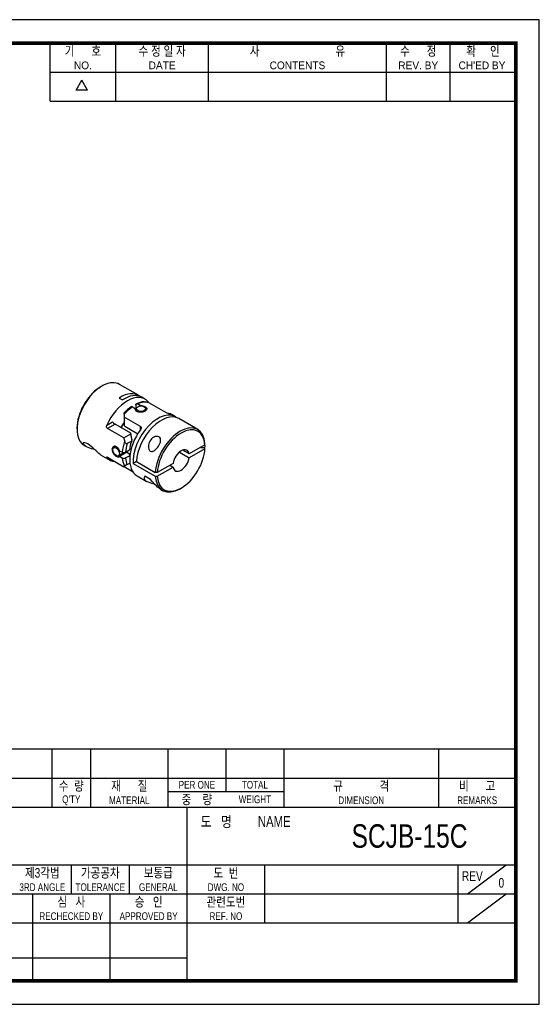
# Model space of a CAD drawing. Header units: millimetres. Extents: x 0 to 297, y 0 to 210.
# Tile 2 of 2: x 186 to 297, y 0 to 210. Entities that reach past the tile are written whole.
import ezdxf
from ezdxf.enums import TextEntityAlignment as Align

# ---------------------------------------------------------------- set-up
doc = ezdxf.new("R2010")
doc.units = ezdxf.units.MM
doc.header["$LTSCALE"] = 5
doc.layers.get('0').update_dxf_attribs({"linetype": 'CONTINUOUS'})
doc.layers.add('BM', color=2, linetype='CONTINUOUS')
doc.layers.add('D', color=7, linetype='CONTINUOUS')
doc.styles.get("Standard").update_dxf_attribs({"font": 'Gulim.ttf', "width": 0.8, "height": 3})

msp = doc.modelspace()

# ---------------------------------------------------------------- linework, layer by layer
for p, q in [((192.7139, 192.6407), (192.7139, 205)), ((206.7211, 192.6407), (206.7211, 205)), ((226.4959, 192.6407), (226.4959, 205)), ((264.3976, 192.6407), (264.3976, 205)), ((277.9928, 192.6407), (277.9928, 205)), ((192.7139, 198.8204), (291.588, 198.8204)), ((198.2565, 194.9765), (199.4924, 197.1172)), ((200.7283, 194.9765), (199.4924, 197.1172)), ((200.7283, 194.9765), (198.2565, 194.9765)), ((192.7139, 192.6407), (291.588, 192.6407)), ((292, 54.437), (147.8086, 54.437)), ((193.1259, 54.437), (193.1259, 42.0778)), ((201.3654, 54.437), (201.3654, 42.0778)), ((217.8444, 54.437), (217.8444, 42.0778)), ((230.2037, 54.437), (230.2037, 45.3736)), ((242.563, 54.437), (242.563, 42.0778)), ((275.521, 54.437), (275.521, 42.0778)), ((147.8086, 48.2574), (292, 48.2574)), ((217.8444, 45.3736), (242.563, 45.3736)), ((147.8086, 42.0778), (292, 42.0778)), ((221.9642, 5), (221.9642, 42.0778)), ((147.8086, 29.7185), (292, 29.7185)), ((197.2457, 29.7185), (197.2457, 23.5389)), ((209.6049, 29.7185), (209.6049, 23.5389)), ((238.4432, 29.7185), (238.4432, 17.3593)), ((279.6407, 29.7185), (279.6407, 17.3593)), ((281.7006, 23.5389), (289.9401, 29.7185)), ((147.8086, 23.5389), (221.9642, 23.5389)), ((189.0061, 23.5389), (189.0061, 5)), ((205.4852, 23.5389), (205.4852, 5)), ((221.9642, 23.5389), (292, 23.5389)), ((281.7006, 17.3593), (289.9401, 23.5389)), ((147.8086, 17.3593), (292, 17.3593)), ((147.8086, 9.8798), (221.9642, 9.8798))]:
    msp.add_line(p, q)
msp.add_lwpolyline([(297, 210), (0, 210), (0, 0), (297, 0)], close=True)
msp.add_lwpolyline([(292, 205, 0.8, 0.8, 0), (5, 205, 0.8, 0.8, 0), (5, 5, 0.8, 0.8, 0), (292, 5, 0.8, 0.8, 0)], format="xyseb", close=True)
at = {"layer": 'BM', "linetype": 'Continuous'}
for p, q in [((203.1914, 131.5101), (203.4036, 131.6331)), ((203.417, 131.6254), (203.4036, 131.6331)), ((204.1241, 132.0336), (204.1107, 132.0414)), ((211.5376, 129.8953), (207.5071, 132.2223)), ((207.4341, 129.3061), (208.1412, 128.8979)), ((212.9518, 129.0788), (212.2447, 129.4871)), ((213.3244, 128.4339), (213.5715, 128.5766)), ((213.8334, 128.2748), (217.2982, 126.2744)), ((208.5301, 125.8368), (208.5301, 126.1318)), ((210.2978, 127.4315), (210.8635, 127.1049)), ((210.8635, 127.1049), (210.8635, 126.884)), ((211.005, 127.8376), (211.005, 126.8536)), ((211.101, 127.0335), (211.101, 126.5191)), ((211.9242, 127.7173), (211.3585, 128.0439)), ((211.9242, 127.6018), (211.9242, 127.7173)), ((213.101, 126.6013), (213.101, 127.0335)), ((204.8322, 123.5309), (206.0527, 124.2356)), ((208.5301, 125.8368), (208.5301, 125.2129)), ((211.9949, 123.2125), (208.5301, 125.2129)), ((208.5301, 125.2129), (208.5301, 123.4774)), ((219.4572, 125.3229), (218.7501, 125.7312)), ((224.1948, 122.5877), (220.1643, 124.9147)), ((198.4538, 122.9102), (198.4538, 122.6653)), ((206.5711, 123.7184), (204.9626, 122.7897)), ((208.4274, 120.7893), (204.9626, 122.7897)), ((209.9204, 121.7846), (206.5711, 123.7184)), ((208.5301, 123.4774), (208.6455, 123.289)), ((208.6455, 123.289), (211.4244, 121.6846)), ((211.9949, 122.5466), (211.9949, 123.2125)), ((208.4274, 120.7893), (209.9304, 121.657)), ((210.1137, 120.1299), (209.1755, 119.5882)), ((209.9304, 121.657), (209.9204, 121.7846)), ((209.924, 121.7406), (209.9204, 121.7846)), ((209.9471, 121.5238), (209.9219, 121.7651)), ((210.1137, 120.1299), (210.1534, 120.2844)), ((210.1257, 120.4639), (210.1534, 120.2844)), ((200.0071, 119.232), (200.343, 119.0381)), ((206.7432, 118.9712), (206.2977, 118.714)), ((207.2977, 116.9819), (208.4713, 117.6595)), ((207.5314, 118.0674), (208.097, 117.7408)), ((209.0958, 117.7459), (207.5314, 116.8427)), ((208.8061, 117.7419), (209.6582, 118.2339)), ((209.0958, 117.7459), (209.6615, 117.4193)), ((220.3034, 117.7659), (222.389, 116.5618)), ((222.389, 117.3783), (221.0105, 118.1741)), ((225.7358, 119.3106), (222.389, 117.3783)), ((225.7358, 118.4941), (222.389, 116.5618)), ((224.819, 118.7812), (225.7229, 118.7471)), ((225.7229, 118.7471), (225.7363, 118.7393)), ((225.7358, 119.3106), (225.7363, 119.5558)), ((225.7358, 118.4941), (225.7363, 118.7393)), ((203.4917, 117.2201), (205.4518, 116.0884)), ((204.9626, 116.666), (204.8322, 116.5907)), ((204.9626, 116.666), (208.4274, 114.6656)), ((208.097, 116.5161), (207.5314, 116.8427)), ((208.8061, 116.5172), (209.6582, 117.0092)), ((211.1228, 115.7727), (210.4157, 115.3645)), ((211.1228, 115.7727), (215.1533, 113.4457)), ((208.4274, 114.6656), (208.5942, 114.7619)), ((208.5301, 114.7249), (208.5301, 114.6063)), ((210.4073, 113.5225), (208.5301, 114.6063)), ((209.1755, 115.0975), (208.5942, 114.7619)), ((209.1755, 115.0975), (209.7395, 115.4231)), ((210.4157, 115.3645), (215.1533, 112.6292)), ((215.5781, 113.446), (215.1533, 113.4457)), ((218.9249, 115.3783), (215.5781, 113.446)), ((215.5781, 112.6295), (218.9249, 114.5618)), ((218.2178, 114.97), (218.9249, 114.5618)), ((211.2501, 112.7408), (213.2102, 111.6091)), ((214.1574, 111.9078), (212.9139, 112.6257)), ((215.1533, 112.6292), (215.5781, 112.6295)), ((216.359, 109.7912), (216.6948, 109.5973)), ((220.4448, 109.9688), (220.657, 110.0912))]:
    msp.add_line(p, q, dxfattribs=at)
for centre, radius, start, end in [((213.1734, 123.7863), 4.754, 94.435164, 115.546405), ((215.6524, 130.4728), 2.8153, 222.3409, 237.703436), ((215.5587, 119.6081), 9.5897, 125.160928, 137.138751), ((218.607, 128.7669), 2.8153, 242.296564, 257.6591), ((219.6965, 122.5396), 9.8059, 185.163523, 193.29578), ((219.1204, 122.5496), 9.2333, 187.422172, 193.05528), ((208.4505, 118.4401), 0.7835, 243.185657, 296.992514), ((208.4505, 117.2153), 0.7835, 243.185721, 296.992449), ((491.4373, 114.9635), 281.7866, 179.500657, 179.584054)]:
    msp.add_arc(centre, radius, start, end, dxfattribs=at)
for centre, major_axis, ratio, start_param, end_param in [((203.7571, 125.7272), (-3.75, -6.4952), 0.57735027, 3.14159265, 3.86027467), ((203.7571, 125.7272), (3.75, 6.4952), 0.57735027, 0.85211431, 3.14159265), ((203.545, 125.8496), (3.6, 6.2354), 0.57735027, 0.85489855, 2.35619449), ((209.8029, 122.2366), (6.1953, -9.5226), 0.53849682, 3.04621471, 3.17964701), ((207.7876, 123.4001), (-3.75, -6.4952), 0.57735027, 3.04717151, 3.99370697), ((209.2018, 122.5836), (-3.75, -6.4952), 0.57735027, 2.95864912, 4.89533251), ((208.4947, 122.9919), (-3.75, -6.4952), 0.57735027, 3.14159265, 3.99370697), ((210.8282, 121.6447), (3.75, 6.4952), 0.57735027, 0.33721003, 0.68523074), ((208.5301, 122.9715), (10.6066, 0), 0.57735027, 1.04719755, 1.12260819), ((210.8282, 121.6447), (3.75, 6.4952), 0.57735027, 0.88556558, 1.2335863), ((215.7072, 118.8278), (-3.75, -6.4952), 0.57735027, 3.04717151, 5.56450329), ((215.0001, 119.236), (-3.75, -6.4952), 0.57735027, 3.14159265, 3.32453618), ((206.4062, 124.0315), (-0.3765, 0.358), 0.2855206, 0.70133388, 2.2721302), ((209.2018, 122.5836), (1.25, 2.1651), 0.57735027, 1.17645691, 1.70471584), ((210.4746, 121.8488), (-2.45, -4.2435), 0.57735027, 4.52369629, 4.78034976), ((216.4143, 118.4195), (-3.75, -6.4952), 0.57735027, 3.14159265, 5.431071), ((215.0001, 119.236), (3.75, 6.4952), 0.57735027, 1.3878528, 3.14159265), ((220.4448, 116.0925), (-3.75, -6.4952), 0.57735027, 2.42291064, 5.431071), ((220.657, 115.97), (-3.6, -6.2354), 0.57735027, 2.42569487, 5.42828676), ((213.3738, 120.175), (-3.75, -6.4952), 0.57735027, 5.04959901, 5.39761972), ((215.6719, 118.8482), (-5.3033, 9.1856), 0.57735027, 1.04719755, 1.12260819), ((213.7273, 119.9708), (-2.9017, -5.0258), 0.57735027, 5.00410877, 5.36818786), ((213.7273, 119.9708), (-3.5, -6.0622), 0.57735027, 5.09405066, 5.39043823), ((220.657, 115.97), (3.6, 6.2354), 0.57735027, 2.42569487, 5.42828676), ((220.657, 115.97), (-1.25, -2.1651), 0.57735027, 2.55755241, 5.29642922), ((214.3991, 119.583), (-11.3444, 0.604), 0.53849682, 3.1035383, 3.20708569), ((209.2018, 122.5836), (3.75, 6.4952), 0.57735027, 2.95864912, 3.40339204), ((213.3738, 120.175), (-3.75, -6.4952), 0.57735027, 5.59795456, 5.94597528), ((213.7273, 119.9708), (-3.5, -6.0622), 0.57735027, 5.60513606, 5.90152362), ((213.7273, 119.9708), (-2.9017, -5.0258), 0.57735027, 5.62738642, 5.70722582), ((213.3738, 120.175), (-2.6517, -4.5928), 0.57735027, 5.6396842, 5.75211716), ((220.657, 115.97), (1.25, 2.1651), 0.57735027, 2.55755241, 5.29642922), ((220.4448, 116.0925), (3.75, 6.4952), 0.57735027, 2.42291064, 3.92699082)]:
    msp.add_ellipse(centre, major_axis=major_axis, ratio=ratio, start_param=start_param, end_param=end_param, dxfattribs=at)
for centre, major_axis in [((212.101, 127.0335), (1, 0)), ((206.7977, 117.848), (0.5, -0.866))]:
    msp.add_ellipse(centre, major_axis=major_axis, ratio=0.57735027, dxfattribs=at)
for points, knots in [([(211.005, 127.8376), (211.005, 127.9443), (211.0422, 128.0291), (211.1739, 128.1065), (211.266, 128.0973), (211.3585, 128.0439)], [0, 0, 0, 0, 0.5, 0.5, 1, 1, 1, 1]), ([(212.8056, 128.5271), (212.8377, 128.5292), (212.8701, 128.5293), (212.9791, 128.5237), (213.0536, 128.5105), (213.1263, 128.4904)], [0.644426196, 0.644426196, 0.644426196, 0.644426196, 0.75, 0.75, 1, 1, 1, 1]), ([(210.2978, 127.4315), (210.2046, 127.4853), (210.1124, 127.4936), (210.0436, 127.4531), (210.0399, 127.4507), (210.0362, 127.4482)], [0, 0, 0, 0, 0.5, 0.5, 0.529214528, 0.529214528, 0.529214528, 0.529214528]), ([(211.9242, 127.7173), (211.9787, 127.7182), (212.0338, 127.7168), (212.0889, 127.7134), (212.2288, 127.7045), (212.371, 127.6816), (212.5036, 127.6479), (212.6364, 127.6142), (212.7635, 127.5687), (212.8739, 127.5163), (212.9831, 127.4644), (213.0791, 127.4043), (213.1539, 127.3408), (213.2283, 127.2777), (213.2838, 127.2095), (213.3161, 127.1407), (213.3487, 127.0712), (213.3586, 126.9991), (213.345, 126.9286), (213.3313, 126.8574), (213.2932, 126.7858), (213.2337, 126.7184), (213.1745, 126.6513), (213.0925, 126.5865), (212.9945, 126.5289), (212.8977, 126.4719), (212.7827, 126.4205), (212.6589, 126.3792), (212.5353, 126.3379), (212.3997, 126.3057), (212.263, 126.2863), (212.1248, 126.2666), (211.9816, 126.2596), (211.845, 126.2673), (211.7076, 126.275), (211.5731, 126.2981), (211.4528, 126.3357), (211.3674, 126.3624), (211.2877, 126.3968), (211.2171, 126.4376), (211.1189, 126.4943), (211.0362, 126.5648), (210.9758, 126.6428), (210.9155, 126.7207), (210.8757, 126.8081), (210.8595, 126.8967), (210.847, 126.9656), (210.8483, 127.0363), (210.8635, 127.1049)], [0, 0, 0, 0, 0.02647535, 0.02647535, 0.02647535, 0.09415792, 0.09415792, 0.09415792, 0.16192593, 0.16192593, 0.16192593, 0.22886757, 0.22886757, 0.22886757, 0.29536921, 0.29536921, 0.29536921, 0.36249331, 0.36249331, 0.36249331, 0.43033611, 0.43033611, 0.43033611, 0.49788065, 0.49788065, 0.49788065, 0.56458721, 0.56458721, 0.56458721, 0.63120964, 0.63120964, 0.63120964, 0.6986161, 0.6986161, 0.6986161, 0.76649107, 0.76649107, 0.76649107, 0.81428037, 0.81428037, 0.81428037, 0.88117362, 0.88117362, 0.88117362, 0.94802706, 0.94802706, 0.94802706, 1, 1, 1, 1]), ([(204.9626, 122.7897), (204.8602, 122.8489), (204.7904, 122.9743), (204.7596, 123.183), (204.7607, 123.2552), (204.7829, 123.3977), (204.8033, 123.4657), (204.8322, 123.5309)], [0, 0, 0, 0, 0.5, 0.5, 0.75, 0.75, 1, 1, 1, 1]), ([(211.9949, 123.2125), (212.0973, 123.1534), (212.1469, 123.0396), (212.1378, 122.8539), (212.1221, 122.7901), (212.0712, 122.6643), (212.0369, 122.6042), (211.9949, 122.5466)], [0, 0, 0, 0, 0.5, 0.5, 0.75, 0.75, 1, 1, 1, 1]), ([(203.4932, 117.2194), (203.4482, 117.2453), (203.4017, 117.2746), (203.0487, 117.5152), (202.6654, 117.8888), (201.756, 118.7659), (201.2171, 119.2491), (200.2658, 119.8021), (199.889, 119.8515), (199.6743, 119.6194), (199.8395, 119.3701), (200.494, 118.9258), (200.9704, 118.7227), (201.7014, 118.5071), (201.909, 118.4551), (202.1245, 118.4074)], [0.230225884, 0.230225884, 0.230225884, 0.230225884, 0.25, 0.25, 0.375, 0.375, 0.5, 0.5, 0.625, 0.625, 0.75, 0.75, 0.875, 0.875, 0.921533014, 0.921533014, 0.921533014, 0.921533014]), ([(208.5942, 120.0691), (208.6131, 119.9962), (208.6389, 119.9253), (208.7084, 119.7891), (208.752, 119.7247), (208.8586, 119.6183), (208.9219, 119.5772), (209.0555, 119.5453), (209.1209, 119.5567), (209.1755, 119.5882)], [0, 0, 0, 0, 0.25, 0.25, 0.5, 0.5, 0.75, 0.75, 1, 1, 1, 1]), ([(214.0809, 117.9454), (213.9344, 118.03), (213.8338, 118.195), (213.7169, 118.5616), (213.6966, 118.7607), (213.7085, 119.3575), (213.8132, 119.7588), (214.1944, 120.4713), (214.4859, 120.7913), (215.1989, 121.1537), (215.6241, 121.1784), (216.2041, 120.8495), (216.3327, 120.5088), (216.2506, 119.7839), (216.0672, 119.401), (215.6127, 118.7283), (215.3353, 118.421), (214.8866, 118.0756), (214.7287, 117.978), (214.402, 117.8685), (214.2274, 117.8609), (214.0809, 117.9454)], [0, 0, 0, 0, 0.0625, 0.0625, 0.125, 0.125, 0.25, 0.25, 0.375, 0.375, 0.5, 0.5, 0.625, 0.625, 0.75, 0.75, 0.875, 0.875, 0.9375, 0.9375, 1, 1, 1, 1]), ([(207.5314, 118.0674), (207.5295, 118.072), (207.5277, 118.0766), (207.5259, 118.0812), (207.4737, 118.2108), (207.4083, 118.3383), (207.3333, 118.4527), (207.2579, 118.5679), (207.1707, 118.6729), (207.0779, 118.7582), (207.0121, 118.8188), (206.9425, 118.8706), (206.8718, 118.9114), (206.7737, 118.9681), (206.6713, 119.0044), (206.5735, 119.0177), (206.4758, 119.0311), (206.3802, 119.0218), (206.2955, 118.9915), (206.21, 118.961), (206.1332, 118.9082), (206.0728, 118.8382), (206.0121, 118.7679), (205.9662, 118.6781), (205.9402, 118.577), (205.9144, 118.4768), (205.9074, 118.3627), (205.9199, 118.2443), (205.9324, 118.1271), (205.9643, 118.0025), (206.0123, 117.8803), (206.0605, 117.7576), (206.1262, 117.6339), (206.2029, 117.5185), (206.2805, 117.4017), (206.3714, 117.2901), (206.4669, 117.1921), (206.5626, 117.0939), (206.6654, 117.0066), (206.7661, 116.9372), (206.8656, 116.8686), (206.9656, 116.8155), (207.058, 116.7825), (207.1499, 116.7496), (207.2367, 116.7357), (207.3125, 116.7421), (207.3889, 116.7486), (207.4563, 116.7761), (207.5105, 116.8231), (207.5177, 116.8293), (207.5246, 116.8358), (207.5314, 116.8427)], [0, 0, 0, 0, 0.00236136, 0.00236136, 0.00236136, 0.0697746, 0.0697746, 0.0697746, 0.13765639, 0.13765639, 0.13765639, 0.18545049, 0.18545049, 0.18545049, 0.25235047, 0.25235047, 0.25235047, 0.31921063, 0.31921063, 0.31921063, 0.3866668, 0.3866668, 0.3866668, 0.45454261, 0.45454261, 0.45454261, 0.52178201, 0.52178201, 0.52178201, 0.58833534, 0.58833534, 0.58833534, 0.65519361, 0.65519361, 0.65519361, 0.72288298, 0.72288298, 0.72288298, 0.79065781, 0.79065781, 0.79065781, 0.85760617, 0.85760617, 0.85760617, 0.9241145, 0.9241145, 0.9241145, 0.99124535, 0.99124535, 0.99124535, 1, 1, 1, 1]), ([(208.9513, 117.6617), (208.916, 117.6529), (208.8775, 117.6496), (208.8366, 117.6519), (208.7868, 117.6548), (208.7324, 117.666), (208.6749, 117.6849)], [0.0560074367, 0.0560074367, 0.0560074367, 0.0560074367, 0.091296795, 0.091296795, 0.091296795, 0.1342258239, 0.1342258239, 0.1342258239, 0.1342258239]), ([(204.8322, 116.5907), (204.7982, 116.6281), (204.7751, 116.6613), (204.7666, 116.6858), (204.7601, 116.7046), (204.7619, 116.7187), (204.7732, 116.7258), (204.7846, 116.7328), (204.806, 116.7328), (204.8363, 116.7241), (204.8623, 116.7166), (204.8958, 116.7023), (204.9335, 116.6822), (204.9429, 116.6772), (204.9526, 116.6717), (204.9626, 116.666)], [0, 0, 0, 0, 0.29796477, 0.29796477, 0.29796477, 0.52507341, 0.52507341, 0.52507341, 0.75430679, 0.75430679, 0.75430679, 0.95153972, 0.95153972, 0.95153972, 1, 1, 1, 1]), ([(212.9139, 112.6257), (212.7462, 112.4614), (212.7134, 112.2463), (212.8466, 111.8663), (213.0227, 111.6931), (213.6873, 111.373), (214.2025, 111.2279), (214.8458, 111.0429), (214.8823, 111.0324), (214.919, 111.0216)], [0, 0, 0, 0, 0.125, 0.125, 0.25, 0.25, 0.375, 0.375, 0.382454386, 0.382454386, 0.382454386, 0.382454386]), ([(216.3622, 109.7895), (216.0503, 109.9701), (215.7059, 110.2399), (214.9673, 110.9424), (214.5725, 111.407), (214.1574, 111.9078)], [0.770562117, 0.770562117, 0.770562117, 0.770562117, 0.875, 0.875, 1, 1, 1, 1])]:
    msp.add_open_spline(points, degree=3, knots=knots, dxfattribs=at)
msp.add_open_spline([(211.101, 126.6864), (211.069, 126.7421), (211.037, 126.7979), (211.005, 126.8536)], degree=3, dxfattribs=at)

# ---------------------------------------------------------------- texts
at = {"layer": 'D', "width": 0.8}
for s, height, p in [('기      호', 2.05988, (199.7175, 203.3521)), ('수 정 일 자', 2.05988, (216.6085, 203.3521)), ('사                           유', 2.059877, (245.4468, 203.3521)), ('수      정', 2.05988, (271.1952, 203.3521)), ('확     인', 2.05988, (284.9964, 203.3521)), ('수  량', 2.05988, (197.2457, 46.6095)), ('재      질', 2.05988, (209.6049, 46.6095)), ('PER ONE', 1.6479, (224.0241, 46.8155)), ('TOTAL', 1.6479, (236.3833, 46.8155)), ('규             격', 2.059877, (259.042, 46.6095)), ('비      고', 2.05988, (283.7605, 46.6095)), ("Q'TY", 1.6479, (197.2457, 43.5197)), ('MATERIAL', 1.6479, (209.6049, 43.5197)), ('중    량', 2.05988, (224.0241, 43.7257)), ('WEIGHT', 1.6479, (236.3833, 43.7257)), ('DIMENSION', 1.6479, (259.042, 43.5197)), ('REMARKS', 1.6479, (283.7605, 43.5197)), ('도   명', 2.30706, (228.1438, 38.988)), ('NAME', 2.30706, (240.5031, 38.988)), ('SCJB-15C', 5, (269.3414, 35.8982)), ('제3각법', 2.05988, (191.066, 28.0706)), ('가공공차', 2.05988, (203.4253, 28.0706)), ('보통급', 2.05988, (215.7845, 28.0706)), ('도  번', 2.05988, (230.2037, 28.0706)), ('REV', 2.05988, (282.7306, 27.3497)), ('3RD ANGLE', 1.6479, (191.066, 24.9808)), ('TOLERANCE', 1.6479, (203.4253, 24.9808)), ('GENERAL', 1.6479, (215.7845, 24.9808)), ('DWG. NO', 1.6479, (230.2037, 24.9808)), ('0', 2.0599, (288.9102, 25.9078)), ('심   사', 2.05988, (197.2457, 21.891)), ('승   인', 2.05988, (213.7247, 21.891)), ('관련도번', 2.05988, (230.2037, 21.891)), ('REF. NO', 1.6479, (230.2037, 18.8012))]:
    msp.add_text(s, height=height, dxfattribs=at).set_placement(p, align=Align.MIDDLE)
at = {"layer": 'D'}
for s, p in [('NO.', (199.7175, 200.2623)), ('DATE', (216.6085, 200.2623)), ('CONTENTS', (245.4468, 200.2623)), ('REV. BY', (271.1952, 200.2623)), ("CH'ED BY", (284.7904, 200.2623))]:
    msp.add_text(s, height=1.6479, dxfattribs=at).set_placement(p, align=Align.MIDDLE)
at = {"layer": 'D', "width": 0.8}
for s, p in [('RECHECKED BY', (197.2457, 17.9772)), ('APPROVED BY', (213.7247, 17.9772))]:
    msp.add_text(s, height=1.647902, dxfattribs=at).set_placement(p, align=Align.CENTER)

doc.saveas('drawing.dxf')
